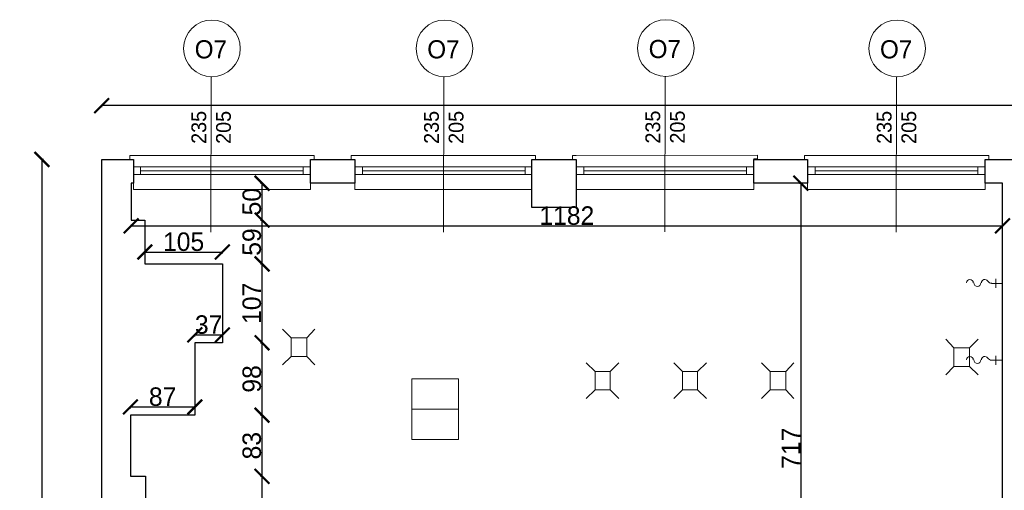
# Model space of a CAD drawing. Header units: centimetres. Extents: x -17621 to 77377, y -18613 to 66.
# Tile 44 of 173: x 6713 to 8046, y -15716 to -15079. Entities that reach past the tile are written whole.
import ezdxf

# ---------------------------------------------------------------- set-up
doc = ezdxf.new("R2010")
doc.units = ezdxf.units.CM
doc.layers.add('0-wymiarowanie rys.CAD', color=5, linetype='Continuous', lineweight=0, true_color=0x0000ff)
for name, color, linetype, lineweight in [('a_drzwi i okna', 2, 'Continuous', 0), ('a_inwentaryzacja', 141, 'Continuous', 0), ('a_wymiarowanie', 211, 'Continuous', 0), ('pomieszczenia', 191, 'Continuous', 5)]:
    doc.layers.add(name, color=color, linetype=linetype, lineweight=lineweight)
doc.layers.add('PDF2_A310 STOLARKA ZEWNĘTRZNA', color=7, linetype='Continuous')
doc.layers.add('PDF2_WYPOSAŻENIE', color=7, linetype='Continuous')
doc.styles.add('PDF Century Gothic', font='GOTHIC.TTF')
doc.dimstyles.new('ISO-25', dxfattribs={"dimtxt": 25, "dimasz": 20, "dimexe": 0.6, "dimexo": 0.375, "dimtad": 1, "dimdec": 0, "dimtxsty": 'PDF Century Gothic', "dimblk": 'ARCHTICK', "dimcen": 2.5, "dimadec": 1, "dimazin": 0, "dimtfac": 1, "dimtdec": 0, "dimtmove": 0, "dimatfit": 3, "dimldrblk": 'ARCHTICK', "dimfxl": 2, "dimfxlon": 1, "dimarcsym": 0})

# ---------------------------------------------------------------- blocks, each defined once
blk = doc.blocks.new('_ArchTick')
at = {"color": 0, "linetype": 'ByBlock', "const_width": 0.15}
blk.add_lwpolyline([(-0.5, -0.5), (0.5, 0.5)], dxfattribs=at)
blk = doc.blocks.new('*D475')
at = {"layer": 'a_wymiarowanie', "color": 0, "lineweight": -2, "transparency": 16777216}
for p, q in [((7039.4, -15696.8), (7042, -15696.8)), ((7041.4, -15854.2), (7041.4, -15696.8)), ((7039.4, -15854.2), (7042, -15854.2))]:
    blk.add_line(p, q, dxfattribs=at)
at = {"layer": 'Defpoints', "color": 0, "transparency": 16777216}
for p in [(6883.5, -15696.8), (7041.4, -15696.8), (6893.7, -15854.2)]:
    blk.add_point(p, dxfattribs=at)
at = {"layer": 'a_wymiarowanie', "color": 0, "lineweight": -2, "transparency": 16777216, "xscale": 20, "yscale": 20, "zscale": 20}
for p, rotation in [((7041.4, -15696.8), 90), ((7041.4, -15854.2), 270)]:
    blk.add_blockref('_ArchTick', p, dxfattribs=dict(at, rotation=rotation))
at = {"layer": 'a_wymiarowanie', "color": 0, "lineweight": 0, "transparency": 16777216, "insert": (7027.9, -15775.5), "char_height": 25, "attachment_point": 5, "rotation": 90, "style": 'PDF Century Gothic'}
blk.add_mtext('157', dxfattribs=at)
blk = doc.blocks.new('*D476')
at = {"layer": 'a_wymiarowanie', "color": 0, "lineweight": -2, "transparency": 16777216}
for p, q in [((7039.4, -15614.1), (7042, -15614.1)), ((7041.4, -15696.8), (7041.4, -15614.1)), ((7039.4, -15696.8), (7042, -15696.8))]:
    blk.add_line(p, q, dxfattribs=at)
at = {"layer": 'Defpoints', "color": 0, "transparency": 16777216}
for p in [(6863.2, -15614.1), (7041.4, -15614.1), (6883.5, -15696.8)]:
    blk.add_point(p, dxfattribs=at)
at = {"layer": 'a_wymiarowanie', "color": 0, "lineweight": -2, "transparency": 16777216, "xscale": 20, "yscale": 20, "zscale": 20}
for p, rotation in [((7041.4, -15614.1), 90), ((7041.4, -15696.8), 270)]:
    blk.add_blockref('_ArchTick', p, dxfattribs=dict(at, rotation=rotation))
at = {"layer": 'a_wymiarowanie', "color": 0, "lineweight": 0, "transparency": 16777216, "insert": (7027.6, -15655.4), "char_height": 25, "attachment_point": 5, "rotation": 90, "style": 'PDF Century Gothic'}
blk.add_mtext('83', dxfattribs=at)
blk = doc.blocks.new('*D477')
at = {"layer": 'a_wymiarowanie', "color": 0, "lineweight": -2, "transparency": 16777216}
for p, q in [((7039.4, -15516.2), (7042, -15516.2)), ((7041.4, -15614.1), (7041.4, -15516.2)), ((7039.4, -15614.1), (7042, -15614.1))]:
    blk.add_line(p, q, dxfattribs=at)
at = {"layer": 'Defpoints', "color": 0, "transparency": 16777216}
for p in [(6950.4, -15516.2), (7041.4, -15516.2), (6863.2, -15614.1)]:
    blk.add_point(p, dxfattribs=at)
at = {"layer": 'a_wymiarowanie', "color": 0, "lineweight": -2, "transparency": 16777216, "xscale": 20, "yscale": 20, "zscale": 20}
for p, rotation in [((7041.4, -15516.2), 90), ((7041.4, -15614.1), 270)]:
    blk.add_blockref('_ArchTick', p, dxfattribs=dict(at, rotation=rotation))
at = {"layer": 'a_wymiarowanie', "color": 0, "lineweight": 0, "transparency": 16777216, "insert": (7027.6, -15565.1), "char_height": 25, "attachment_point": 5, "rotation": 90, "style": 'PDF Century Gothic'}
blk.add_mtext('98', dxfattribs=at)
blk = doc.blocks.new('*D478')
at = {"layer": 'a_wymiarowanie', "color": 0, "lineweight": -2, "transparency": 16777216}
for p, q in [((7039.4, -15409.5), (7042, -15409.5)), ((7041.4, -15516.2), (7041.4, -15409.5)), ((7039.4, -15516.2), (7042, -15516.2))]:
    blk.add_line(p, q, dxfattribs=at)
at = {"layer": 'Defpoints', "color": 0, "transparency": 16777216}
for p in [(6987.7, -15409.5), (7041.4, -15409.5), (6950.4, -15516.2)]:
    blk.add_point(p, dxfattribs=at)
at = {"layer": 'a_wymiarowanie', "color": 0, "lineweight": -2, "transparency": 16777216, "xscale": 20, "yscale": 20, "zscale": 20}
for p, rotation in [((7041.4, -15409.5), 90), ((7041.4, -15516.2), 270)]:
    blk.add_blockref('_ArchTick', p, dxfattribs=dict(at, rotation=rotation))
at = {"layer": 'a_wymiarowanie', "color": 0, "lineweight": 0, "transparency": 16777216, "insert": (7027.6, -15462.8), "char_height": 25, "attachment_point": 5, "rotation": 90, "style": 'PDF Century Gothic'}
blk.add_mtext('107', dxfattribs=at)
blk = doc.blocks.new('*D479')
at = {"layer": 'a_wymiarowanie', "color": 0, "lineweight": -2, "transparency": 16777216}
for p, q in [((7039.4, -15350.2), (7042, -15350.2)), ((7041.4, -15409.5), (7041.4, -15350.2)), ((7039.4, -15409.5), (7042, -15409.5))]:
    blk.add_line(p, q, dxfattribs=at)
at = {"layer": 'Defpoints', "color": 0, "transparency": 16777216}
for p in [(6882.7, -15350.2), (7041.4, -15350.2), (6987.7, -15409.5)]:
    blk.add_point(p, dxfattribs=at)
at = {"layer": 'a_wymiarowanie', "color": 0, "lineweight": -2, "transparency": 16777216, "xscale": 20, "yscale": 20, "zscale": 20}
for p, rotation in [((7041.4, -15350.2), 90), ((7041.4, -15409.5), 270)]:
    blk.add_blockref('_ArchTick', p, dxfattribs=dict(at, rotation=rotation))
at = {"layer": 'a_wymiarowanie', "color": 0, "lineweight": 0, "transparency": 16777216, "insert": (7027.6, -15379.9), "char_height": 25, "attachment_point": 5, "rotation": 90, "style": 'PDF Century Gothic'}
blk.add_mtext('59', dxfattribs=at)
blk = doc.blocks.new('*D480')
at = {"layer": 'a_wymiarowanie', "color": 0, "lineweight": -2, "transparency": 16777216}
for p, q in [((7039.4, -15300.3), (7042, -15300.3)), ((7041.4, -15350.2), (7041.4, -15300.3)), ((7039.4, -15350.2), (7042, -15350.2))]:
    blk.add_line(p, q, dxfattribs=at)
at = {"layer": 'Defpoints', "color": 0, "transparency": 16777216}
for p in [(6864.1, -15300.3), (7041.4, -15300.3), (6882.7, -15350.2)]:
    blk.add_point(p, dxfattribs=at)
at = {"layer": 'a_wymiarowanie', "color": 0, "lineweight": -2, "transparency": 16777216, "xscale": 20, "yscale": 20, "zscale": 20}
for p, rotation in [((7041.4, -15300.3), 90), ((7041.4, -15350.2), 270)]:
    blk.add_blockref('_ArchTick', p, dxfattribs=dict(at, rotation=rotation))
at = {"layer": 'a_wymiarowanie', "color": 0, "lineweight": 0, "transparency": 16777216, "insert": (7027.6, -15325.3), "char_height": 25, "attachment_point": 5, "rotation": 90, "style": 'PDF Century Gothic'}
blk.add_mtext('50', dxfattribs=at)
blk = doc.blocks.new('*D481')
at = {"layer": 'a_wymiarowanie', "color": 0, "lineweight": -2, "transparency": 16777216}
for p, q in [((6882.7, -15395.4), (6882.7, -15392.8)), ((6882.7, -15393.4), (6987.7, -15393.4)), ((6987.7, -15395.4), (6987.7, -15392.8))]:
    blk.add_line(p, q, dxfattribs=at)
at = {"layer": 'Defpoints', "color": 0, "transparency": 16777216}
for p in [(6987.7, -15393.4), (6882.7, -15409.5), (6987.7, -15409.5)]:
    blk.add_point(p, dxfattribs=at)
at = {"layer": 'a_wymiarowanie', "color": 0, "lineweight": -2, "transparency": 16777216, "xscale": 20, "yscale": 20, "zscale": 20, "rotation": 180}
blk.add_blockref('_ArchTick', (6882.7, -15393.4), dxfattribs=at)
at = {"layer": 'a_wymiarowanie', "color": 0, "lineweight": -2, "transparency": 16777216, "xscale": 20, "yscale": 20, "zscale": 20}
blk.add_blockref('_ArchTick', (6987.7, -15393.4), dxfattribs=at)
at = {"layer": 'a_wymiarowanie', "color": 0, "lineweight": 0, "transparency": 16777216, "insert": (6935.2, -15379.6), "char_height": 25, "attachment_point": 5, "style": 'PDF Century Gothic'}
blk.add_mtext('105', dxfattribs=at)
blk = doc.blocks.new('*D482')
at = {"layer": 'a_wymiarowanie', "color": 0, "lineweight": -2, "transparency": 16777216}
for p, q in [((6950.4, -15507.5), (6950.4, -15504.9)), ((6987.7, -15507.5), (6987.7, -15504.9)), ((6950.4, -15505.5), (6987.7, -15505.5))]:
    blk.add_line(p, q, dxfattribs=at)
at = {"layer": 'Defpoints', "color": 0, "transparency": 16777216}
for p in [(6950.4, -15516.2), (6987.7, -15505.5), (6987.7, -15516.2)]:
    blk.add_point(p, dxfattribs=at)
at = {"layer": 'a_wymiarowanie', "color": 0, "lineweight": -2, "transparency": 16777216, "xscale": 20, "yscale": 20, "zscale": 20, "rotation": 180}
blk.add_blockref('_ArchTick', (6950.4, -15505.5), dxfattribs=at)
at = {"layer": 'a_wymiarowanie', "color": 0, "lineweight": -2, "transparency": 16777216, "xscale": 20, "yscale": 20, "zscale": 20}
blk.add_blockref('_ArchTick', (6987.7, -15505.5), dxfattribs=at)
at = {"layer": 'a_wymiarowanie', "color": 0, "lineweight": 0, "transparency": 16777216, "insert": (6969.1, -15491.7), "char_height": 25, "attachment_point": 5, "style": 'PDF Century Gothic'}
blk.add_mtext('37', dxfattribs=at)
blk = doc.blocks.new('*D483')
at = {"layer": 'a_wymiarowanie', "color": 0, "lineweight": -2, "transparency": 16777216}
for p, q in [((6863.2, -15605), (6863.2, -15602.4)), ((6863.2, -15603), (6950.4, -15603)), ((6950.4, -15605), (6950.4, -15602.4))]:
    blk.add_line(p, q, dxfattribs=at)
at = {"layer": 'Defpoints', "color": 0, "transparency": 16777216}
for p in [(6950.4, -15603), (6863.2, -15614.1), (6950.4, -15614.1)]:
    blk.add_point(p, dxfattribs=at)
at = {"layer": 'a_wymiarowanie', "color": 0, "lineweight": -2, "transparency": 16777216, "xscale": 20, "yscale": 20, "zscale": 20, "rotation": 180}
blk.add_blockref('_ArchTick', (6863.2, -15603), dxfattribs=at)
at = {"layer": 'a_wymiarowanie', "color": 0, "lineweight": -2, "transparency": 16777216, "xscale": 20, "yscale": 20, "zscale": 20}
blk.add_blockref('_ArchTick', (6950.4, -15603), dxfattribs=at)
at = {"layer": 'a_wymiarowanie', "color": 0, "lineweight": 0, "transparency": 16777216, "insert": (6906.8, -15589.2), "char_height": 25, "attachment_point": 5, "style": 'PDF Century Gothic'}
blk.add_mtext('87', dxfattribs=at)
blk = doc.blocks.new('*D488')
at = {"layer": 'a_wymiarowanie', "color": 0, "lineweight": -2, "transparency": 16777216}
for p, q in [((6864.1, -15356), (6864.1, -15358.6)), ((6864.1, -15358), (8044.1, -15358)), ((8044.1, -15356), (8044.1, -15358.6))]:
    blk.add_line(p, q, dxfattribs=at)
at = {"layer": 'Defpoints', "color": 0, "transparency": 16777216}
for p in [(6864.1, -15350.2), (8044.1, -15350.2), (8044.1, -15358)]:
    blk.add_point(p, dxfattribs=at)
at = {"layer": 'a_wymiarowanie', "color": 0, "lineweight": -2, "transparency": 16777216, "xscale": 20, "yscale": 20, "zscale": 20, "rotation": 180}
blk.add_blockref('_ArchTick', (6864.1, -15358), dxfattribs=at)
at = {"layer": 'a_wymiarowanie', "color": 0, "lineweight": -2, "transparency": 16777216, "xscale": 20, "yscale": 20, "zscale": 20}
blk.add_blockref('_ArchTick', (8044.1, -15358), dxfattribs=at)
at = {"layer": 'a_wymiarowanie', "color": 0, "lineweight": 0, "transparency": 16777216, "insert": (7454.1, -15344.3), "char_height": 25, "attachment_point": 5, "style": 'PDF Century Gothic'}
blk.add_mtext('1182', dxfattribs=at)
blk = doc.blocks.new('*D489')
at = {"layer": 'a_wymiarowanie', "color": 0, "lineweight": -2, "transparency": 16777216}
for p, q in [((7769, -15300.3), (7771.6, -15300.3)), ((7771, -15300.3), (7771, -16017.5)), ((7769, -16017.5), (7771.6, -16017.5))]:
    blk.add_line(p, q, dxfattribs=at)
at = {"layer": 'Defpoints', "color": 0, "transparency": 16777216}
for p in [(7707.3, -15300.3), (7707.3, -16017.5), (7771, -16017.5)]:
    blk.add_point(p, dxfattribs=at)
at = {"layer": 'a_wymiarowanie', "color": 0, "lineweight": -2, "transparency": 16777216, "xscale": 20, "yscale": 20, "zscale": 20}
for p, rotation in [((7771, -15300.3), 90), ((7771, -16017.5), 270)]:
    blk.add_blockref('_ArchTick', p, dxfattribs=dict(at, rotation=rotation))
at = {"layer": 'a_wymiarowanie', "color": 0, "lineweight": 0, "transparency": 16777216, "insert": (7757.6, -15658.9), "char_height": 25, "attachment_point": 5, "rotation": 90, "style": 'PDF Century Gothic'}
blk.add_mtext('717', dxfattribs=at)
blk = doc.blocks.new('*D1079')
at = {"layer": '0-wymiarowanie rys.CAD', "color": 0, "linetype": 'Continuous', "lineweight": -2, "transparency": 16777216}
for p, q in [((6824.3, -15197.4), (6824.3, -15194.8)), ((9571.7, -15195.4), (6824.3, -15195.4)), ((9571.7, -15197.4), (9571.7, -15194.8))]:
    blk.add_line(p, q, dxfattribs=at)
at = {"layer": 'Defpoints', "color": 0, "linetype": 'Continuous', "transparency": 16777216}
for p in [(6824.3, -15195.4), (6824.3, -15268.1), (9571.7, -15268.1)]:
    blk.add_point(p, dxfattribs=at)
at = {"layer": '0-wymiarowanie rys.CAD', "color": 0, "linetype": 'Continuous', "lineweight": -2, "transparency": 16777216, "xscale": 20, "yscale": 20, "zscale": 20, "rotation": 180}
blk.add_blockref('_ArchTick', (6824.3, -15195.4), dxfattribs=at)
at = {"layer": '0-wymiarowanie rys.CAD', "color": 0, "linetype": 'Continuous', "lineweight": -2, "transparency": 16777216, "xscale": 20, "yscale": 20, "zscale": 20}
blk.add_blockref('_ArchTick', (9571.7, -15195.4), dxfattribs=at)
at = {"layer": '0-wymiarowanie rys.CAD', "color": 0, "linetype": 'Continuous', "transparency": 16777216, "insert": (8198, -15181.7), "char_height": 25, "attachment_point": 5, "style": 'PDF Century Gothic'}
blk.add_mtext('2747', dxfattribs=at)
blk = doc.blocks.new('*D1080')
at = {"layer": '0-wymiarowanie rys.CAD', "color": 0, "linetype": 'Continuous', "lineweight": -2, "transparency": 16777216}
for p, q in [((6745.4, -15268.1), (6742.8, -15268.1)), ((6743.4, -15268.1), (6743.4, -17061.3)), ((6745.4, -17061.3), (6742.8, -17061.3))]:
    blk.add_line(p, q, dxfattribs=at)
at = {"layer": 'Defpoints', "color": 0, "linetype": 'Continuous', "transparency": 16777216}
for p in [(6824.3, -15268.1), (6743.4, -17061.3), (6824.3, -17061.3)]:
    blk.add_point(p, dxfattribs=at)
at = {"layer": '0-wymiarowanie rys.CAD', "color": 0, "linetype": 'Continuous', "lineweight": -2, "transparency": 16777216, "xscale": 20, "yscale": 20, "zscale": 20}
for p, rotation in [((6743.4, -15268.1), 90), ((6743.4, -17061.3), 270)]:
    blk.add_blockref('_ArchTick', p, dxfattribs=dict(at, rotation=rotation))
at = {"layer": '0-wymiarowanie rys.CAD', "color": 0, "linetype": 'Continuous', "transparency": 16777216, "insert": (6729.7, -16164.7), "char_height": 25, "attachment_point": 5, "rotation": 90, "style": 'PDF Century Gothic'}
blk.add_mtext('1793', dxfattribs=at)

msp = doc.modelspace()

# ---------------------------------------------------------------- linework, layer by layer
at = {"layer": 'a_drzwi i okna'}
for p, q in [((6972.7, -15156.4), (6972.2, -15366.6)), ((7287.7, -15156.4), (7287.1, -15366.6)), ((7587.4, -15156), (7586.9, -15366.2)), ((7900.7, -15156.4), (7900.1, -15366.6))]:
    msp.add_line(p, q, dxfattribs=at)
for centre in [(6973.5, -15118), (7288.4, -15118), (7588.1, -15117.6), (7901.4, -15118)]:
    msp.add_circle(centre, 38.4, dxfattribs=at)
at = {"layer": 'a_inwentaryzacja', "lineweight": 25}
for p, q in [((8020.6, -15300.3), (8020.6, -15268.1)), ((8020.6, -15268.1), (8080.7, -15268.1)), ((8044.1, -15300.3), (8020.6, -15300.3)), ((8044.1, -15742.2), (8044.1, -15300.3))]:
    msp.add_line(p, q, dxfattribs=at)
for points in [[(6867.5, -15300.3), (6864.1, -15300.3), (6864.1, -15350.2), (6882.7, -15350.2), (6882.7, -15409.5), (6987.7, -15409.5), (6987.7, -15516.2), (6950.4, -15516.2), (6950.4, -15614.1), (6863.2, -15614.1), (6863.2, -15696.8), (6883.5, -15696.8), (6883.5, -15854.2), (6893.7, -15854.2), (6893.7, -15914.1), (6824.3, -15914.1), (6824.3, -15268.1), (6867.5, -15268.1)], [(7107.1, -15300.3), (7107.1, -15268.1), (7167.2, -15268.1), (7167.2, -15300.3)], [(7406.8, -15300.3), (7406.8, -15268.1), (7466.9, -15268.1), (7466.9, -15300.3), (7466.9, -15333.3), (7406.8, -15333.3)], [(7707.3, -15300.3), (7707.3, -15268.1), (7780.2, -15268.1), (7780.2, -15300.3)]]:
    msp.add_lwpolyline(points, close=True, dxfattribs=at)
at = {"layer": 'PDF2_A310 STOLARKA ZEWNĘTRZNA', "lineweight": 5}
for points in [[(7107.1, -15308.8), (7107.1, -15268.1), (7112.1, -15268.1), (7112.1, -15263), (6862.4, -15263), (6862.4, -15268.1), (6867.5, -15268.1), (6867.5, -15308.8)], [(7406.8, -15308.8), (7406.8, -15268.1), (7411.9, -15268.1), (7411.9, -15263), (7167.2, -15263), (7162.1, -15263), (7162.1, -15268.1), (7167.2, -15268.1), (7167.2, -15308.8)], [(7707.3, -15308.8), (7707.3, -15267.3), (7712.4, -15267.3), (7712.4, -15262.2), (7466.9, -15263), (7461.8, -15263), (7461.8, -15268.1), (7466.9, -15268.1), (7466.9, -15308.8)], [(8020.6, -15308.8), (8020.6, -15268.1), (8025.7, -15268.1), (8025.7, -15263), (7780.2, -15263), (7775.9, -15263), (7775.9, -15268.1), (7780.2, -15268.1), (7780.2, -15308.8)], [(7107.1, -15288.4), (7096.9, -15288.4), (6876.8, -15288.4), (6867.5, -15288.4), (6867.5, -15278.3), (6876.8, -15278.3), (7096.9, -15278.3), (7107.1, -15278.3)], [(7406.8, -15288.4), (7397.5, -15288.4), (7177.3, -15288.4), (7167.2, -15288.4), (7167.2, -15278.3), (7177.3, -15278.3), (7397.5, -15278.3), (7406.8, -15278.3)], [(7707.3, -15288.4), (7697.2, -15288.4), (7477.1, -15288.4), (7466.9, -15288.4), (7466.9, -15278.3), (7477.1, -15278.3), (7697.2, -15278.3), (7707.3, -15278.3)], [(8020.6, -15288.4), (8010.5, -15288.4), (7790.3, -15288.4), (7780.2, -15288.4), (7780.2, -15278.3), (7790.3, -15278.3), (8010.5, -15278.3), (8020.6, -15278.3)]]:
    msp.add_lwpolyline(points, close=True, dxfattribs=at)
for points in [[(6876.8, -15278.3), (6876.8, -15288.4)], [(7096.9, -15278.3), (7096.9, -15288.4)], [(7177.3, -15278.3), (7177.3, -15288.4)], [(7397.5, -15278.3), (7397.5, -15288.4)], [(7477.1, -15278.3), (7477.1, -15288.4)], [(7697.2, -15278.3), (7697.2, -15288.4)], [(7790.3, -15278.3), (7790.3, -15288.4)], [(8010.5, -15278.3), (8010.5, -15288.4)], [(7096.9, -15283.4), (6876.8, -15283.4)], [(7397.5, -15283.4), (7177.3, -15283.4)], [(7697.2, -15283.4), (7477.1, -15283.4)], [(8010.5, -15283.4), (7790.3, -15283.4)]]:
    msp.add_lwpolyline(points, dxfattribs=at)
at = {"layer": 'PDF2_WYPOSAŻENIE', "lineweight": 18}
for points in [[(8029.4, -15435.7, -0.253699), (8024, -15432.7, 0.746306), (8015.5, -15435.2)], [(8029.4, -15539.8, -0.253699), (8024, -15536.8, 0.746306), (8015.5, -15539.4)]]:
    msp.add_lwpolyline(points, format="xyb", dxfattribs=at)
for points in [[(8028.9, -15435.8), (8044.1, -15435.8)], [(8034.8, -15429.8), (8034.8, -15441.7)], [(7080.8, -15509.4), (7069, -15497.6)], [(7102, -15509.4), (7113, -15497.6)], [(7069, -15545.8), (7080.8, -15534.8), (7080.8, -15509.4), (7102, -15509.4), (7102, -15534.8), (7080.8, -15534.8)], [(7978.1, -15523), (7967.1, -15511.1)], [(7999.3, -15523), (8011.1, -15511.1)], [(7967.1, -15559.4), (7978.1, -15548.4), (7978.1, -15523), (7999.3, -15523), (7999.3, -15548.4), (7978.1, -15548.4)], [(7102, -15534.8), (7113, -15545.8)], [(7492.3, -15555.1), (7480.4, -15543.3)], [(7512.6, -15555.1), (7524.5, -15543.3)], [(7610.8, -15555.1), (7599, -15543.3)], [(7631.1, -15555.1), (7643, -15543.3)], [(7729.4, -15555.1), (7717.5, -15543.3)], [(7750.5, -15555.1), (7761.5, -15543.3)], [(8028.9, -15539.9), (8044.1, -15539.9)], [(8034.8, -15534), (8034.8, -15545.8)], [(7480.4, -15591.5), (7492.3, -15579.7), (7492.3, -15555.1), (7512.6, -15555.1), (7512.6, -15579.7), (7492.3, -15579.7)], [(7599, -15591.5), (7610.8, -15579.7), (7610.8, -15555.1), (7631.1, -15555.1), (7631.1, -15579.7), (7610.8, -15579.7)], [(7717.5, -15591.5), (7729.4, -15579.7), (7729.4, -15555.1), (7750.5, -15555.1), (7750.5, -15579.7), (7729.4, -15579.7)], [(7999.3, -15548.4), (8011.1, -15559.4)], [(7512.6, -15579.7), (7524.5, -15591.5)], [(7631.1, -15579.7), (7643, -15591.5)], [(7750.5, -15579.7), (7761.5, -15591.5)]]:
    msp.add_lwpolyline(points, dxfattribs=at)
for centre, start, end in [((7999.8, -15435.2), 0.0055, 180), ((8010, -15435.2), 179.9999, 359.9999), ((7999.8, -15539.4), 0.0055, 180), ((8010, -15539.4), 179.9999, 359.9999)]:
    msp.add_arc(centre, 4.66, start, end, dxfattribs=at)
at = {"layer": 'pomieszczenia'}
msp.add_line((7244.4, -15605.9), (7307.5, -15605.9), dxfattribs=at)
msp.add_lwpolyline([(7244.4, -15564.8), (7307.5, -15564.8), (7307.5, -15647.1), (7244.4, -15647.1)], close=True, dxfattribs=at)

# ---------------------------------------------------------------- texts
at = {"layer": 'a_drzwi i okna', "char_height": 24.55, "attachment_point": 7, "style": 'PDF Century Gothic'}
for insert in [(6950.2, -15131.8), (7265.1, -15131.8), (7564.9, -15131.4), (7878.1, -15131.8)]:
    msp.add_mtext_dynamic_manual_height_columns('O7', width=220.698, gutter_width=15.3, heights=[199.8], dxfattribs=dict(at, insert=insert))
at = {"layer": 'a_drzwi i okna', "char_height": 20, "attachment_point": 1, "rotation": 90, "style": 'PDF Century Gothic'}
for insert in [(6945.8, -15247.1), (7260.8, -15247.1), (7560.5, -15246.7), (7873.8, -15247.1)]:
    msp.add_mtext_dynamic_manual_height_columns('235\\P205', width=179.816, gutter_width=12.5, heights=[162.8], dxfattribs=dict(at, insert=insert))

# ---------------------------------------------------------------- dimensions: what is measured, and where the dimension line sits
at = {"layer": '0-wymiarowanie rys.CAD', "linetype": 'Continuous'}
dim = msp.add_linear_dim(base=(6824.3, -15195.4), p1=(9571.7, -15268.1), p2=(6824.3, -15268.1), dimstyle='ISO-25', dxfattribs=at)
dim.commit()
dim.dimension.update_dxf_attribs({"geometry": '*D1079', "text_midpoint": (8198, -15181.7)})
dim = msp.add_linear_dim(base=(6743.4, -17061.3), p1=(6824.3, -15268.1), p2=(6824.3, -17061.3), angle=90, dimstyle='ISO-25', dxfattribs=at)
dim.commit()
dim.dimension.update_dxf_attribs({"geometry": '*D1080', "text_midpoint": (6729.7, -16164.7)})
at = {"layer": 'a_wymiarowanie', "lineweight": 0}
for base, p1, p2, picture, middle in [((7041.4, -15300.3), (6882.7, -15350.2), (6864.1, -15300.3), '*D480', (7027.6, -15325.3)), ((7041.4, -15350.2), (6987.7, -15409.5), (6882.7, -15350.2), '*D479', (7027.6, -15379.9)), ((7041.4, -15409.5), (6950.4, -15516.2), (6987.7, -15409.5), '*D478', (7027.6, -15462.8)), ((7041.4, -15516.2), (6863.2, -15614.1), (6950.4, -15516.2), '*D477', (7027.6, -15565.1)), ((7041.4, -15614.1), (6883.5, -15696.8), (6863.2, -15614.1), '*D476', (7027.6, -15655.4)), ((7041.4, -15696.8), (6893.7, -15854.2), (6883.5, -15696.8), '*D475', (7027.9, -15775.5))]:
    dim = msp.add_linear_dim(base=base, p1=p1, p2=p2, angle=90, dimstyle='ISO-25', override={"dimtmove": 1}, dxfattribs=at)
    dim.commit()
    dim.dimension.update_dxf_attribs({"geometry": picture, "text_midpoint": middle})
dim = msp.add_linear_dim(base=(7771, -16017.5), p1=(7707.3, -15300.3), p2=(7707.3, -16017.5), angle=90, dimstyle='ISO-25', dxfattribs=at)
dim.commit()
dim.dimension.update_dxf_attribs({"geometry": '*D489', "text_midpoint": (7757.6, -15658.9)})
dim = msp.add_linear_dim(base=(8044.1, -15358), p1=(6864.1, -15350.2), p2=(8044.1, -15350.2), text='1182', dimstyle='ISO-25', dxfattribs=at)
dim.commit()
dim.dimension.update_dxf_attribs({"geometry": '*D488', "text_midpoint": (7454.1, -15344.3)})
for base, p1, p2, picture, middle in [((6987.7, -15393.4), (6882.7, -15409.5), (6987.7, -15409.5), '*D481', (6935.2, -15379.6)), ((6950.4, -15603), (6863.2, -15614.1), (6950.4, -15614.1), '*D483', (6906.8, -15589.2))]:
    dim = msp.add_linear_dim(base=base, p1=p1, p2=p2, dimstyle='ISO-25', dxfattribs=at)
    dim.commit()
    dim.dimension.update_dxf_attribs({"geometry": picture, "text_midpoint": middle})
dim = msp.add_linear_dim(base=(6987.7, -15505.5), p1=(6950.4, -15516.2), p2=(6987.7, -15516.2), dimstyle='ISO-25', dxfattribs=at)
dim.commit()
dim.dimension.update_dxf_attribs({"geometry": '*D482', "text_midpoint": (6969.1, -15505.5), "dimtype": 160})

doc.saveas('drawing.dxf')
